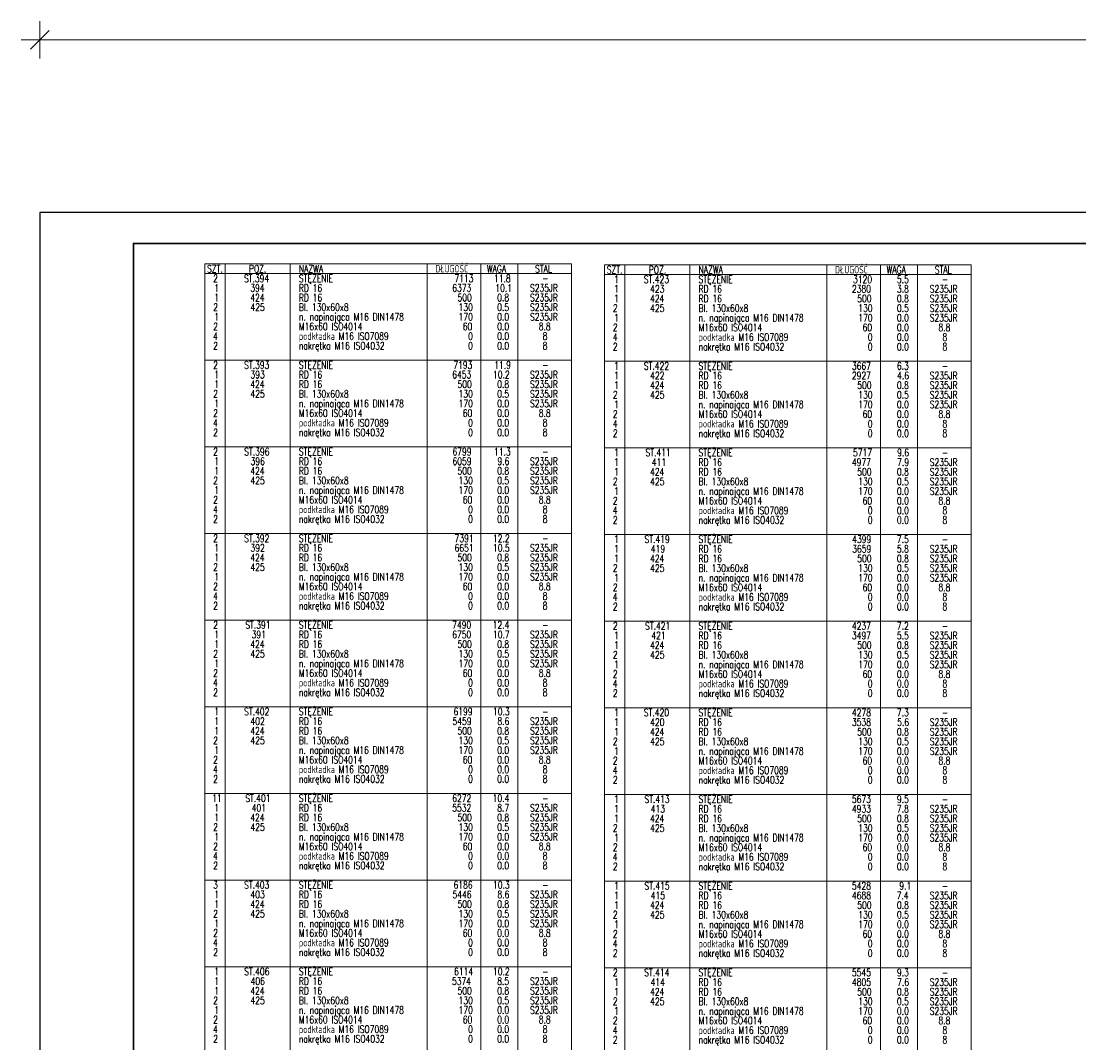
# Model space of a CAD drawing. Header units: millimetres. Extents: x -882 to -29, y 17430 to 18100.
# Tile 2 of 12: x -882 to -542, y 17758 to 18085. Entities that reach past the tile are written whole.
import ezdxf

# ---------------------------------------------------------------- set-up
doc = ezdxf.new("R2010")
doc.units = ezdxf.units.MM
doc.header["$LTSCALE"] = 10
doc.layers.get('Defpoints').update_dxf_attribs({"color": 1})
doc.layers.add('_FORMATKA', color=8, linetype='Continuous', plot=False)
for name, color, linetype, lineweight in [('_RAMKA', 7, 'Continuous', 35), ('PS_DIM', 4, 'Continuous', 13), ('PS_TEXT', 3, 'Continuous', 18)]:
    doc.layers.add(name, color=color, linetype=linetype, lineweight=lineweight)
doc.styles.add('simplex', font='simplex.shx', dxfattribs={"width": 0.75})
doc.dimstyles.new('1_10_PRZ', dxfattribs={"dimtxt": 2, "dimasz": 1, "dimexe": 2, "dimexo": 5, "dimgap": 1, "dimtad": 1, "dimdec": 0, "dimlfac": 10, "dimtxsty": 'simplex', "dimblk": 'dimznak', "dimcen": 2, "dimse1": 1, "dimse2": 1, "dimclrt": 3, "dimadec": 1, "dimazin": 0, "dimtfac": 1, "dimtdec": 0, "dimtix": 1, "dimtmove": 2, "dimatfit": 3, "dimldrblk": 'dim-grot', "dimfxl": 1, "dimarcsym": 0})

# ---------------------------------------------------------------- blocks, each defined once
blk = doc.blocks.new('dimznak')
at = {"color": 0}
for points in [[(0, 2), (0, -2)], [(-2, 0), (2, 0)]]:
    blk.add_lwpolyline(points, dxfattribs=at)
at = {"color": 2}
blk.add_lwpolyline([(1, 1), (-1, -1)], dxfattribs=at)
blk = doc.blocks.new('*D23')
at = {"color": 252, "lineweight": -2, "transparency": 16777216}
blk.add_line((-838, 649.33), (-3, 649.33), dxfattribs=at)
at = {"layer": 'Defpoints', "color": 0, "transparency": 16777216}
for p in [(0, 649.33), (-841, 594), (0, 594)]:
    blk.add_point(p, dxfattribs=at)
at = {"color": 252, "lineweight": -2, "transparency": 16777216, "xscale": 3, "yscale": 3, "zscale": 3, "rotation": 180}
blk.add_blockref('dimznak', (-841, 649.33), dxfattribs=at)
at = {"color": 252, "lineweight": -2, "transparency": 16777216, "xscale": 3, "yscale": 3, "zscale": 3}
blk.add_blockref('dimznak', (0, 649.33), dxfattribs=at)
at = {"color": 252, "transparency": 16777216, "insert": (-420.5, 659.83), "char_height": 15, "attachment_point": 5, "style": 'simplex'}
blk.add_mtext('841', dxfattribs=at)
blk = doc.blocks.new('dim-grot')
blk.add_hatch(color=256).paths.add_polyline_path([(0, 0), (-2, 0.5), (-2, -0.5)])
blk.add_lwpolyline([(0, 0), (-2, 0.5), (-2, -0.5), (0, 0)])
blk = doc.blocks.new('*X230')
at = {"color": 7}
for p, q in [((-705.1, 18007.62), (-822.66, 18007.62)), ((-822.66, 18007.62), (-822.66, 17445.69)), ((-705.1, 17445.69), (-705.1, 18007.62))]:
    blk.add_line(p, q, dxfattribs=at)
at = {"color": 3}
for p, q in [((-816.13, 18007.62), (-816.13, 17448.78)), ((-795.35, 18007.62), (-795.35, 17448.78)), ((-751.41, 18007.62), (-751.41, 17448.78)), ((-734.2, 18007.62), (-734.2, 17448.78)), ((-722.32, 18007.62), (-722.32, 17448.78)), ((-822.66, 18004.53), (-705.1, 18004.53)), ((-822.66, 17976.74), (-705.1, 17976.74)), ((-822.66, 17948.95), (-705.1, 17948.95)), ((-822.66, 17921.17), (-705.1, 17921.17)), ((-822.66, 17893.38), (-705.1, 17893.38)), ((-822.66, 17865.59), (-705.1, 17865.59)), ((-822.66, 17837.8), (-705.1, 17837.8)), ((-822.66, 17810.02), (-705.1, 17810.02)), ((-822.66, 17782.23), (-705.1, 17782.23))]:
    blk.add_line(p, q, dxfattribs=at)
at = {"color": 1, "style": 'simplex', "width": 0.75}
for s, p in [('SZT.', (-821.94, 18004.88)), ('POZ.', (-808.5, 18004.88)), ('NAZWA', (-792.5, 18004.88)), ('DŁUGOŚĆ', (-748.75, 18004.88)), ('WAGA', (-732.21, 18004.88)), ('STAL', (-716.77, 18004.88))]:
    blk.add_text(s, height=2.375, dxfattribs=at).set_placement(p)
at = {"color": 3, "style": 'simplex', "width": 0.75}
for s, height, p in [('2', 2.38, (-819.99, 18001.8)), ('ST.394', 2.375, (-810.11, 18001.8)), ('STĘŻENIE', 2.375, (-792.5, 18001.8)), ('7113', 2.375, (-742.64, 18001.8)), ('11.8', 2.375, (-729.92, 18001.8)), ('-', 2.38, (-714.47, 18001.8)), ('2', 2.38, (-819.99, 17974.01)), ('ST.393', 2.375, (-810.07, 17974.01)), ('STĘŻENIE', 2.375, (-792.5, 17974.01)), ('7193', 2.375, (-742.98, 17974.01)), ('11.9', 2.375, (-729.84, 17974.01)), ('-', 2.38, (-714.47, 17974.01)), ('2', 2.38, (-819.99, 17946.22)), ('ST.396', 2.375, (-810.03, 17946.22)), ('STĘŻENIE', 2.375, (-792.5, 17946.22)), ('6799', 2.375, (-743.24, 17946.22)), ('11.3', 2.375, (-729.92, 17946.22)), ('-', 2.38, (-714.47, 17946.22)), ('2', 2.38, (-819.99, 17918.43)), ('ST.392', 2.375, (-810.07, 17918.43)), ('STĘŻENIE', 2.375, (-792.5, 17918.43)), ('7391', 2.375, (-742.56, 17918.43)), ('12.2', 2.375, (-730.26, 17918.43)), ('-', 2.38, (-714.47, 17918.43)), ('STĘŻENIE', 2.375, (-792.5, 17890.65)), ('2', 2.38, (-819.99, 17890.65)), ('ST.391', 2.375, (-809.69, 17890.65)), ('7490', 2.375, (-743.32, 17890.65)), ('12.4', 2.375, (-730.35, 17890.65)), ('-', 2.38, (-714.47, 17890.65)), ('1', 2.38, (-819.61, 17862.86)), ('ST.402', 2.375, (-810.07, 17862.86)), ('STĘŻENIE', 2.375, (-792.5, 17862.86)), ('6199', 2.375, (-742.9, 17862.86)), ('10.3', 2.375, (-730.26, 17862.86)), ('-', 2.38, (-714.47, 17862.86)), ('11', 2.375, (-820.29, 17835.07)), ('ST.401', 2.375, (-809.69, 17835.07)), ('STĘŻENIE', 2.375, (-792.5, 17835.07)), ('6272', 2.375, (-743.32, 17835.07)), ('10.4', 2.375, (-730.35, 17835.07)), ('-', 2.38, (-714.47, 17835.07)), ('3', 2.38, (-819.99, 17807.28)), ('ST.403', 2.375, (-810.07, 17807.28)), ('STĘŻENIE', 2.375, (-792.5, 17807.28)), ('6186', 2.375, (-742.9, 17807.28)), ('10.3', 2.375, (-730.26, 17807.28)), ('-', 2.38, (-714.47, 17807.28)), ('1', 2.38, (-819.61, 17779.5)), ('ST.406', 2.375, (-810.03, 17779.5)), ('STĘŻENIE', 2.375, (-792.5, 17779.5)), ('6114', 2.375, (-742.73, 17779.5)), ('10.2', 2.375, (-730.26, 17779.5)), ('-', 2.38, (-714.47, 17779.5))]:
    blk.add_text(s, height=height, dxfattribs=at).set_placement(p)
at = {"color": 4, "style": 'simplex', "width": 0.75}
for s, height, p in [('1', 2.38, (-819.61, 17998.71)), ('394', 2.375, (-808.08, 17998.71)), ('RD 16', 2.375, (-792.5, 17998.71)), ('6373', 2.375, (-743.32, 17998.71)), ('10.1', 2.375, (-729.5, 17998.71)), ('S235JR', 2.375, (-718.38, 17998.71)), ('1', 2.38, (-819.61, 17995.62)), ('424', 2.375, (-808.08, 17995.62)), ('RD 16', 2.375, (-792.5, 17995.62)), ('Bl. 130x60x8', 2.375, (-792.5, 17992.53)), ('500', 2.375, (-741.63, 17995.62)), ('0.8', 2.375, (-728.9, 17995.62)), ('S235JR', 2.375, (-718.38, 17995.62)), ('2', 2.38, (-819.99, 17992.53)), ('1', 2.38, (-819.61, 17989.45)), ('425', 2.375, (-808.03, 17992.53)), ('n. napinająca M16 DIN1478', 2.375, (-792.5, 17989.45)), ('130', 2.375, (-741.29, 17992.53)), ('170', 2.375, (-741.29, 17989.45)), ('0.5', 2.375, (-728.9, 17992.53)), ('0.0', 2.375, (-728.9, 17989.45)), ('S235JR', 2.375, (-718.38, 17992.53)), ('S235JR', 2.375, (-718.38, 17989.45)), ('2', 2.38, (-819.99, 17986.36)), ('M16x60 ISO4014', 2.375, (-792.5, 17986.36)), ('60', 2.375, (-739.93, 17986.36)), ('0.0', 2.375, (-728.9, 17986.36)), ('8.8', 2.375, (-715.58, 17986.36)), ('4', 2.38, (-820.04, 17983.27)), ('podkładka M16 ISO7089', 2.375, (-792.5, 17983.27)), ('0', 2.38, (-738.23, 17983.27)), ('0.0', 2.375, (-728.9, 17983.27)), ('8', 2.38, (-714.31, 17983.27)), ('2', 2.38, (-819.99, 17980.18)), ('nakrętka M16 ISO4032', 2.375, (-792.5, 17980.18)), ('0', 2.38, (-738.23, 17980.18)), ('0.0', 2.375, (-728.9, 17980.18)), ('8', 2.38, (-714.31, 17980.18)), ('1', 2.38, (-819.61, 17970.92)), ('393', 2.375, (-808.03, 17970.92)), ('RD 16', 2.375, (-792.5, 17970.92)), ('6453', 2.375, (-743.32, 17970.92)), ('10.2', 2.375, (-730.26, 17970.92)), ('S235JR', 2.375, (-718.38, 17970.92)), ('1', 2.38, (-819.61, 17967.83)), ('424', 2.375, (-808.08, 17967.83)), ('RD 16', 2.375, (-792.5, 17967.83)), ('500', 2.375, (-741.63, 17967.83)), ('0.8', 2.375, (-728.9, 17967.83)), ('S235JR', 2.375, (-718.38, 17967.83)), ('2', 2.38, (-819.99, 17964.75)), ('425', 2.375, (-808.03, 17964.75)), ('Bl. 130x60x8', 2.375, (-792.5, 17964.75)), ('130', 2.375, (-741.29, 17964.75)), ('0.5', 2.375, (-728.9, 17964.75)), ('S235JR', 2.375, (-718.38, 17964.75)), ('1', 2.38, (-819.61, 17961.66)), ('n. napinająca M16 DIN1478', 2.375, (-792.5, 17961.66)), ('170', 2.375, (-741.29, 17961.66)), ('0.0', 2.375, (-728.9, 17961.66)), ('S235JR', 2.375, (-718.38, 17961.66)), ('4', 2.38, (-820.04, 17955.48)), ('2', 2.38, (-819.99, 17958.57)), ('podkładka M16 ISO7089', 2.375, (-792.5, 17955.48)), ('M16x60 ISO4014', 2.375, (-792.5, 17958.57)), ('60', 2.375, (-739.93, 17958.57)), ('0', 2.38, (-738.23, 17955.48)), ('0.0', 2.375, (-728.9, 17958.57)), ('0.0', 2.375, (-728.9, 17955.48)), ('8.8', 2.375, (-715.58, 17958.57)), ('8', 2.38, (-714.31, 17955.48)), ('2', 2.38, (-819.99, 17952.4)), ('nakrętka M16 ISO4032', 2.375, (-792.5, 17952.4)), ('0', 2.38, (-738.23, 17952.4)), ('0.0', 2.375, (-728.9, 17952.4)), ('8', 2.38, (-714.31, 17952.4)), ('1', 2.38, (-819.61, 17943.13)), ('396', 2.375, (-807.99, 17943.13)), ('RD 16', 2.375, (-792.5, 17943.13)), ('6059', 2.375, (-743.24, 17943.13)), ('9.6', 2.375, (-728.82, 17943.13)), ('S235JR', 2.375, (-718.38, 17943.13)), ('1', 2.38, (-819.61, 17940.05)), ('424', 2.375, (-808.08, 17940.05)), ('RD 16', 2.375, (-792.5, 17940.05)), ('500', 2.375, (-741.63, 17940.05)), ('0.8', 2.375, (-728.9, 17940.05)), ('S235JR', 2.375, (-718.38, 17940.05)), ('2', 2.38, (-819.99, 17936.96)), ('425', 2.375, (-808.03, 17936.96)), ('Bl. 130x60x8', 2.375, (-792.5, 17936.96)), ('130', 2.375, (-741.29, 17936.96)), ('0.5', 2.375, (-728.9, 17936.96)), ('S235JR', 2.375, (-718.38, 17936.96)), ('1', 2.38, (-819.61, 17933.87)), ('n. napinająca M16 DIN1478', 2.375, (-792.5, 17933.87)), ('170', 2.375, (-741.29, 17933.87)), ('0.0', 2.375, (-728.9, 17933.87)), ('S235JR', 2.375, (-718.38, 17933.87)), ('2', 2.38, (-819.99, 17930.78)), ('M16x60 ISO4014', 2.375, (-792.5, 17930.78)), ('60', 2.375, (-739.93, 17930.78)), ('0.0', 2.375, (-728.9, 17930.78)), ('8.8', 2.375, (-715.58, 17930.78)), ('4', 2.38, (-820.04, 17927.7)), ('podkładka M16 ISO7089', 2.375, (-792.5, 17927.7)), ('nakrętka M16 ISO4032', 2.375, (-792.5, 17924.61)), ('0', 2.38, (-738.23, 17927.7)), ('0.0', 2.375, (-728.9, 17927.7)), ('8', 2.38, (-714.31, 17927.7)), ('2', 2.38, (-819.99, 17924.61)), ('0', 2.38, (-738.23, 17924.61)), ('0.0', 2.375, (-728.9, 17924.61)), ('8', 2.38, (-714.31, 17924.61)), ('1', 2.38, (-819.61, 17915.35)), ('392', 2.375, (-808.03, 17915.35)), ('RD 16', 2.375, (-792.5, 17915.35)), ('6651', 2.375, (-742.56, 17915.35)), ('10.5', 2.375, (-730.26, 17915.35)), ('S235JR', 2.375, (-718.38, 17915.35)), ('1', 2.38, (-819.61, 17912.26)), ('424', 2.375, (-808.08, 17912.26)), ('RD 16', 2.375, (-792.5, 17912.26)), ('500', 2.375, (-741.63, 17912.26)), ('0.8', 2.375, (-728.9, 17912.26)), ('S235JR', 2.375, (-718.38, 17912.26)), ('2', 2.38, (-819.99, 17909.17)), ('425', 2.375, (-808.03, 17909.17)), ('Bl. 130x60x8', 2.375, (-792.5, 17909.17)), ('130', 2.375, (-741.29, 17909.17)), ('0.5', 2.375, (-728.9, 17909.17)), ('S235JR', 2.375, (-718.38, 17909.17)), ('1', 2.38, (-819.61, 17906.08)), ('n. napinająca M16 DIN1478', 2.375, (-792.5, 17906.08)), ('170', 2.375, (-741.29, 17906.08)), ('0.0', 2.375, (-728.9, 17906.08)), ('S235JR', 2.375, (-718.38, 17906.08)), ('2', 2.38, (-819.99, 17903)), ('M16x60 ISO4014', 2.375, (-792.5, 17903)), ('60', 2.375, (-739.93, 17903)), ('0.0', 2.375, (-728.9, 17903)), ('8.8', 2.375, (-715.58, 17903)), ('4', 2.38, (-820.04, 17899.91)), ('podkładka M16 ISO7089', 2.375, (-792.5, 17899.91)), ('0', 2.38, (-738.23, 17899.91)), ('0.0', 2.375, (-728.9, 17899.91)), ('8', 2.38, (-714.31, 17899.91)), ('2', 2.38, (-819.99, 17896.82)), ('nakrętka M16 ISO4032', 2.375, (-792.5, 17896.82)), ('0', 2.38, (-738.23, 17896.82)), ('0.0', 2.375, (-728.9, 17896.82)), ('8', 2.38, (-714.31, 17896.82)), ('1', 2.38, (-819.61, 17887.56)), ('391', 2.375, (-807.65, 17887.56)), ('RD 16', 2.375, (-792.5, 17887.56)), ('6750', 2.375, (-743.32, 17887.56)), ('10.7', 2.375, (-730.26, 17887.56)), ('S235JR', 2.375, (-718.38, 17887.56)), ('1', 2.38, (-819.61, 17884.47)), ('424', 2.375, (-808.08, 17884.47)), ('RD 16', 2.375, (-792.5, 17884.47)), ('500', 2.375, (-741.63, 17884.47)), ('0.8', 2.375, (-728.9, 17884.47)), ('S235JR', 2.375, (-718.38, 17884.47)), ('2', 2.38, (-819.99, 17881.38)), ('425', 2.375, (-808.03, 17881.38)), ('Bl. 130x60x8', 2.375, (-792.5, 17881.38)), ('130', 2.375, (-741.29, 17881.38)), ('0.5', 2.375, (-728.9, 17881.38)), ('S235JR', 2.375, (-718.38, 17881.38)), ('1', 2.38, (-819.61, 17878.3)), ('n. napinająca M16 DIN1478', 2.375, (-792.5, 17878.3)), ('170', 2.375, (-741.29, 17878.3)), ('0.0', 2.375, (-728.9, 17878.3)), ('S235JR', 2.375, (-718.38, 17878.3)), ('2', 2.38, (-819.99, 17875.21)), ('M16x60 ISO4014', 2.375, (-792.5, 17875.21)), ('60', 2.375, (-739.93, 17875.21)), ('0.0', 2.375, (-728.9, 17875.21)), ('8.8', 2.375, (-715.58, 17875.21)), ('4', 2.38, (-820.04, 17872.12)), ('podkładka M16 ISO7089', 2.375, (-792.5, 17872.12)), ('0', 2.38, (-738.23, 17872.12)), ('0.0', 2.375, (-728.9, 17872.12)), ('8', 2.38, (-714.31, 17872.12)), ('2', 2.38, (-819.99, 17869.03)), ('nakrętka M16 ISO4032', 2.375, (-792.5, 17869.03)), ('0', 2.38, (-738.23, 17869.03)), ('0.0', 2.375, (-728.9, 17869.03)), ('8', 2.38, (-714.31, 17869.03)), ('1', 2.38, (-819.61, 17859.77)), ('402', 2.375, (-808.03, 17859.77)), ('RD 16', 2.375, (-792.5, 17859.77)), ('5459', 2.375, (-743.24, 17859.77)), ('8.6', 2.375, (-728.82, 17859.77)), ('S235JR', 2.375, (-718.38, 17859.77)), ('2', 2.38, (-819.99, 17853.6)), ('1', 2.38, (-819.61, 17856.68)), ('424', 2.375, (-808.08, 17856.68)), ('425', 2.375, (-808.03, 17853.6)), ('RD 16', 2.375, (-792.5, 17856.68)), ('Bl. 130x60x8', 2.375, (-792.5, 17853.6)), ('500', 2.375, (-741.63, 17856.68)), ('130', 2.375, (-741.29, 17853.6)), ('0.8', 2.375, (-728.9, 17856.68)), ('0.5', 2.375, (-728.9, 17853.6)), ('S235JR', 2.375, (-718.38, 17856.68)), ('S235JR', 2.375, (-718.38, 17853.6)), ('1', 2.38, (-819.61, 17850.51)), ('n. napinająca M16 DIN1478', 2.375, (-792.5, 17850.51)), ('170', 2.375, (-741.29, 17850.51)), ('0.0', 2.375, (-728.9, 17850.51)), ('S235JR', 2.375, (-718.38, 17850.51)), ('2', 2.38, (-819.99, 17847.42)), ('M16x60 ISO4014', 2.375, (-792.5, 17847.42)), ('60', 2.375, (-739.93, 17847.42)), ('0.0', 2.375, (-728.9, 17847.42)), ('8.8', 2.375, (-715.58, 17847.42)), ('4', 2.38, (-820.04, 17844.33)), ('podkładka M16 ISO7089', 2.375, (-792.5, 17844.33)), ('0', 2.38, (-738.23, 17844.33)), ('0.0', 2.375, (-728.9, 17844.33)), ('8', 2.38, (-714.31, 17844.33)), ('2', 2.38, (-819.99, 17841.25)), ('nakrętka M16 ISO4032', 2.375, (-792.5, 17841.25)), ('0', 2.38, (-738.23, 17841.25)), ('0.0', 2.375, (-728.9, 17841.25)), ('8', 2.38, (-714.31, 17841.25)), ('1', 2.38, (-819.61, 17831.98)), ('401', 2.375, (-807.65, 17831.98)), ('RD 16', 2.375, (-792.5, 17831.98)), ('5532', 2.375, (-743.32, 17831.98)), ('8.7', 2.375, (-728.9, 17831.98)), ('S235JR', 2.375, (-718.38, 17831.98)), ('1', 2.38, (-819.61, 17828.9)), ('424', 2.375, (-808.08, 17828.9)), ('RD 16', 2.375, (-792.5, 17828.9)), ('500', 2.375, (-741.63, 17828.9)), ('0.8', 2.375, (-728.9, 17828.9)), ('S235JR', 2.375, (-718.38, 17828.9)), ('2', 2.38, (-819.99, 17825.81)), ('425', 2.375, (-808.03, 17825.81)), ('n. napinająca M16 DIN1478', 2.375, (-792.5, 17822.72)), ('Bl. 130x60x8', 2.375, (-792.5, 17825.81)), ('130', 2.375, (-741.29, 17825.81)), ('0.5', 2.375, (-728.9, 17825.81)), ('S235JR', 2.375, (-718.38, 17825.81)), ('1', 2.38, (-819.61, 17822.72)), ('170', 2.375, (-741.29, 17822.72)), ('0.0', 2.375, (-728.9, 17822.72)), ('S235JR', 2.375, (-718.38, 17822.72)), ('4', 2.38, (-820.04, 17816.55)), ('2', 2.38, (-819.99, 17819.63)), ('podkładka M16 ISO7089', 2.375, (-792.5, 17816.55)), ('M16x60 ISO4014', 2.375, (-792.5, 17819.63)), ('60', 2.375, (-739.93, 17819.63)), ('0', 2.38, (-738.23, 17816.55)), ('0.0', 2.375, (-728.9, 17819.63)), ('0.0', 2.375, (-728.9, 17816.55)), ('8.8', 2.375, (-715.58, 17819.63)), ('8', 2.38, (-714.31, 17816.55)), ('2', 2.38, (-819.99, 17813.46)), ('nakrętka M16 ISO4032', 2.375, (-792.5, 17813.46)), ('0', 2.38, (-738.23, 17813.46)), ('0.0', 2.375, (-728.9, 17813.46)), ('8', 2.38, (-714.31, 17813.46)), ('1', 2.38, (-819.61, 17804.2)), ('403', 2.375, (-808.03, 17804.2)), ('RD 16', 2.375, (-792.5, 17804.2)), ('5446', 2.375, (-743.24, 17804.2)), ('8.6', 2.375, (-728.82, 17804.2)), ('S235JR', 2.375, (-718.38, 17804.2)), ('1', 2.38, (-819.61, 17801.11)), ('424', 2.375, (-808.08, 17801.11)), ('RD 16', 2.375, (-792.5, 17801.11)), ('500', 2.375, (-741.63, 17801.11)), ('0.8', 2.375, (-728.9, 17801.11)), ('S235JR', 2.375, (-718.38, 17801.11)), ('2', 2.38, (-819.99, 17798.02)), ('425', 2.375, (-808.03, 17798.02)), ('Bl. 130x60x8', 2.375, (-792.5, 17798.02)), ('130', 2.375, (-741.29, 17798.02)), ('0.5', 2.375, (-728.9, 17798.02)), ('S235JR', 2.375, (-718.38, 17798.02)), ('1', 2.38, (-819.61, 17794.93)), ('n. napinająca M16 DIN1478', 2.375, (-792.5, 17794.93)), ('170', 2.375, (-741.29, 17794.93)), ('0.0', 2.375, (-728.9, 17794.93)), ('S235JR', 2.375, (-718.38, 17794.93)), ('2', 2.38, (-819.99, 17791.85)), ('podkładka M16 ISO7089', 2.375, (-792.5, 17788.76)), ('M16x60 ISO4014', 2.375, (-792.5, 17791.85)), ('60', 2.375, (-739.93, 17791.85)), ('0.0', 2.375, (-728.9, 17791.85)), ('8.8', 2.375, (-715.58, 17791.85)), ('4', 2.38, (-820.04, 17788.76)), ('nakrętka M16 ISO4032', 2.375, (-792.5, 17785.67)), ('0', 2.38, (-738.23, 17788.76)), ('0.0', 2.375, (-728.9, 17788.76)), ('8', 2.38, (-714.31, 17788.76)), ('2', 2.38, (-819.99, 17785.67)), ('0', 2.38, (-738.23, 17785.67)), ('0.0', 2.375, (-728.9, 17785.67)), ('8', 2.38, (-714.31, 17785.67)), ('1', 2.38, (-819.61, 17776.41)), ('406', 2.375, (-807.99, 17776.41)), ('RD 16', 2.375, (-792.5, 17776.41)), ('5374', 2.375, (-743.41, 17776.41)), ('8.5', 2.375, (-728.9, 17776.41)), ('S235JR', 2.375, (-718.38, 17776.41)), ('1', 2.38, (-819.61, 17773.32)), ('424', 2.375, (-808.08, 17773.32)), ('RD 16', 2.375, (-792.5, 17773.32)), ('500', 2.375, (-741.63, 17773.32)), ('0.8', 2.375, (-728.9, 17773.32)), ('S235JR', 2.375, (-718.38, 17773.32)), ('2', 2.38, (-819.99, 17770.23)), ('425', 2.375, (-808.03, 17770.23)), ('Bl. 130x60x8', 2.375, (-792.5, 17770.23)), ('130', 2.375, (-741.29, 17770.23)), ('0.5', 2.375, (-728.9, 17770.23)), ('S235JR', 2.375, (-718.38, 17770.23)), ('1', 2.38, (-819.61, 17767.15)), ('n. napinająca M16 DIN1478', 2.375, (-792.5, 17767.15)), ('170', 2.375, (-741.29, 17767.15)), ('0.0', 2.375, (-728.9, 17767.15)), ('S235JR', 2.375, (-718.38, 17767.15)), ('2', 2.38, (-819.99, 17764.06)), ('M16x60 ISO4014', 2.375, (-792.5, 17764.06)), ('60', 2.375, (-739.93, 17764.06)), ('0.0', 2.375, (-728.9, 17764.06)), ('8.8', 2.375, (-715.58, 17764.06)), ('4', 2.38, (-820.04, 17760.97)), ('podkładka M16 ISO7089', 2.375, (-792.5, 17760.97)), ('0', 2.38, (-738.23, 17760.97)), ('0.0', 2.375, (-728.9, 17760.97)), ('8', 2.38, (-714.31, 17760.97)), ('2', 2.38, (-819.99, 17757.88)), ('nakrętka M16 ISO4032', 2.375, (-792.5, 17757.88)), ('0', 2.38, (-738.23, 17757.88)), ('0.0', 2.375, (-728.9, 17757.88)), ('8', 2.38, (-714.31, 17757.88))]:
    blk.add_text(s, height=height, dxfattribs=at).set_placement(p)
blk = doc.blocks.new('*X231')
at = {"color": 7}
for p, q in [((-576.91, 18007.31), (-694.47, 18007.31)), ((-694.47, 18007.31), (-694.47, 17639.9)), ((-576.91, 17639.9), (-576.91, 18007.31))]:
    blk.add_line(p, q, dxfattribs=at)
at = {"color": 3}
for p, q in [((-687.94, 18007.31), (-687.94, 17642.99)), ((-667.16, 18007.31), (-667.16, 17642.99)), ((-623.22, 18007.31), (-623.22, 17642.99)), ((-606, 18007.31), (-606, 17642.99)), ((-594.12, 18007.31), (-594.12, 17642.99)), ((-694.47, 18004.22), (-576.91, 18004.22)), ((-694.47, 17976.44), (-576.91, 17976.44)), ((-694.47, 17948.65), (-576.91, 17948.65)), ((-694.47, 17920.86), (-576.91, 17920.86)), ((-694.47, 17893.07), (-576.91, 17893.07)), ((-694.47, 17865.29), (-576.91, 17865.29)), ((-694.47, 17837.5), (-576.91, 17837.5)), ((-694.47, 17809.71), (-576.91, 17809.71)), ((-694.47, 17781.92), (-576.91, 17781.92))]:
    blk.add_line(p, q, dxfattribs=at)
at = {"color": 1, "style": 'simplex', "width": 0.75}
for s, p in [('SZT.', (-693.75, 18004.58)), ('POZ.', (-680.3, 18004.58)), ('NAZWA', (-664.31, 18004.58)), ('DŁUGOŚĆ', (-620.56, 18004.58)), ('WAGA', (-604.02, 18004.58)), ('STAL', (-588.57, 18004.58))]:
    blk.add_text(s, height=2.375, dxfattribs=at).set_placement(p)
at = {"color": 3, "style": 'simplex', "width": 0.75}
for s, height, p in [('1', 2.38, (-691.42, 18001.49)), ('ST.423', 2.375, (-681.87, 18001.49)), ('STĘŻENIE', 2.375, (-664.31, 18001.49)), ('3120', 2.375, (-614.79, 18001.49)), ('5.5', 2.375, (-600.71, 18001.49)), ('-', 2.38, (-586.28, 18001.49)), ('1', 2.38, (-691.42, 17973.7)), ('ST.422', 2.375, (-681.87, 17973.7)), ('STĘŻENIE', 2.375, (-664.31, 17973.7)), ('3667', 2.375, (-615.13, 17973.7)), ('6.3', 2.375, (-600.71, 17973.7)), ('-', 2.38, (-586.28, 17973.7)), ('1', 2.38, (-691.42, 17945.92)), ('ST.411', 2.375, (-681.32, 17945.92)), ('STĘŻENIE', 2.375, (-664.31, 17945.92)), ('5717', 2.375, (-614.79, 17945.92)), ('9.6', 2.375, (-600.62, 17945.92)), ('-', 2.38, (-586.28, 17945.92)), ('1', 2.38, (-691.42, 17918.13)), ('ST.419', 2.375, (-681.66, 17918.13)), ('STĘŻENIE', 2.375, (-664.31, 17918.13)), ('4399', 2.375, (-615.04, 17918.13)), ('7.5', 2.375, (-600.71, 17918.13)), ('-', 2.38, (-586.28, 17918.13)), ('2', 2.38, (-691.8, 17890.34)), ('ST.421', 2.375, (-681.49, 17890.34)), ('STĘŻENIE', 2.375, (-664.31, 17890.34)), ('4237', 2.375, (-615.13, 17890.34)), ('7.2', 2.375, (-600.71, 17890.34)), ('-', 2.38, (-586.28, 17890.34)), ('1', 2.38, (-691.42, 17862.55)), ('ST.420', 2.375, (-681.87, 17862.55)), ('STĘŻENIE', 2.375, (-664.31, 17862.55)), ('4278', 2.375, (-615.13, 17862.55)), ('7.3', 2.375, (-600.71, 17862.55)), ('-', 2.38, (-586.28, 17862.55)), ('1', 2.38, (-691.42, 17834.77)), ('ST.413', 2.375, (-681.7, 17834.77)), ('STĘŻENIE', 2.375, (-664.31, 17834.77)), ('5673', 2.375, (-615.13, 17834.77)), ('9.5', 2.375, (-600.71, 17834.77)), ('-', 2.38, (-586.28, 17834.77)), ('1', 2.38, (-691.42, 17806.98)), ('ST.415', 2.375, (-681.7, 17806.98)), ('STĘŻENIE', 2.375, (-664.31, 17806.98)), ('5428', 2.375, (-615.13, 17806.98)), ('9.1', 2.375, (-599.94, 17806.98)), ('-', 2.38, (-586.28, 17806.98)), ('2', 2.38, (-691.8, 17779.19)), ('ST.414', 2.375, (-681.75, 17779.19)), ('STĘŻENIE', 2.375, (-664.31, 17779.19)), ('5545', 2.375, (-615.13, 17779.19)), ('9.3', 2.375, (-600.71, 17779.19)), ('-', 2.38, (-586.28, 17779.19))]:
    blk.add_text(s, height=height, dxfattribs=at).set_placement(p)
at = {"color": 4, "style": 'simplex', "width": 0.75}
for s, height, p in [('1', 2.38, (-691.42, 17998.4)), ('423', 2.375, (-679.84, 17998.4)), ('RD 16', 2.375, (-664.31, 17998.4)), ('2380', 2.375, (-615.13, 17998.4)), ('3.8', 2.375, (-600.71, 17998.4)), ('S235JR', 2.375, (-590.18, 17998.4)), ('1', 2.38, (-691.42, 17995.32)), ('424', 2.375, (-679.88, 17995.32)), ('RD 16', 2.375, (-664.31, 17995.32)), ('500', 2.375, (-613.43, 17995.32)), ('0.8', 2.375, (-600.71, 17995.32)), ('S235JR', 2.375, (-590.18, 17995.32)), ('2', 2.38, (-691.8, 17992.23)), ('425', 2.375, (-679.84, 17992.23)), ('n. napinająca M16 DIN1478', 2.375, (-664.31, 17989.14)), ('Bl. 130x60x8', 2.375, (-664.31, 17992.23)), ('130', 2.375, (-613.09, 17992.23)), ('0.5', 2.375, (-600.71, 17992.23)), ('S235JR', 2.375, (-590.18, 17992.23)), ('2', 2.38, (-691.8, 17986.05)), ('1', 2.38, (-691.42, 17989.14)), ('M16x60 ISO4014', 2.375, (-664.31, 17986.05)), ('170', 2.375, (-613.09, 17989.14)), ('60', 2.375, (-611.73, 17986.05)), ('0.0', 2.375, (-600.71, 17989.14)), ('0.0', 2.375, (-600.71, 17986.05)), ('S235JR', 2.375, (-590.18, 17989.14)), ('8.8', 2.375, (-587.38, 17986.05)), ('4', 2.38, (-691.84, 17982.97)), ('podkładka M16 ISO7089', 2.375, (-664.31, 17982.97)), ('0', 2.38, (-610.04, 17982.97)), ('0.0', 2.375, (-600.71, 17982.97)), ('8', 2.38, (-586.11, 17982.97)), ('2', 2.38, (-691.8, 17979.88)), ('nakrętka M16 ISO4032', 2.375, (-664.31, 17979.88)), ('0', 2.38, (-610.04, 17979.88)), ('0.0', 2.375, (-600.71, 17979.88)), ('8', 2.38, (-586.11, 17979.88)), ('1', 2.38, (-691.42, 17970.62)), ('422', 2.375, (-679.84, 17970.62)), ('RD 16', 2.375, (-664.31, 17970.62)), ('2927', 2.375, (-615.13, 17970.62)), ('4.6', 2.375, (-600.62, 17970.62)), ('S235JR', 2.375, (-590.18, 17970.62)), ('1', 2.38, (-691.42, 17967.53)), ('424', 2.375, (-679.88, 17967.53)), ('RD 16', 2.375, (-664.31, 17967.53)), ('500', 2.375, (-613.43, 17967.53)), ('0.8', 2.375, (-600.71, 17967.53)), ('S235JR', 2.375, (-590.18, 17967.53)), ('2', 2.38, (-691.8, 17964.44)), ('425', 2.375, (-679.84, 17964.44)), ('Bl. 130x60x8', 2.375, (-664.31, 17964.44)), ('130', 2.375, (-613.09, 17964.44)), ('0.5', 2.375, (-600.71, 17964.44)), ('S235JR', 2.375, (-590.18, 17964.44)), ('1', 2.38, (-691.42, 17961.35)), ('n. napinająca M16 DIN1478', 2.375, (-664.31, 17961.35)), ('170', 2.375, (-613.09, 17961.35)), ('0.0', 2.375, (-600.71, 17961.35)), ('S235JR', 2.375, (-590.18, 17961.35)), ('2', 2.38, (-691.8, 17958.27)), ('podkładka M16 ISO7089', 2.375, (-664.31, 17955.18)), ('M16x60 ISO4014', 2.375, (-664.31, 17958.27)), ('60', 2.375, (-611.73, 17958.27)), ('0.0', 2.375, (-600.71, 17958.27)), ('8.8', 2.375, (-587.38, 17958.27)), ('4', 2.38, (-691.84, 17955.18)), ('2', 2.38, (-691.8, 17952.09)), ('nakrętka M16 ISO4032', 2.375, (-664.31, 17952.09)), ('0', 2.38, (-610.04, 17955.18)), ('0', 2.38, (-610.04, 17952.09)), ('0.0', 2.375, (-600.71, 17955.18)), ('0.0', 2.375, (-600.71, 17952.09)), ('8', 2.38, (-586.11, 17955.18)), ('8', 2.38, (-586.11, 17952.09)), ('1', 2.38, (-691.42, 17942.83)), ('411', 2.375, (-679.29, 17942.83)), ('RD 16', 2.375, (-664.31, 17942.83)), ('4977', 2.375, (-615.13, 17942.83)), ('7.9', 2.375, (-600.62, 17942.83)), ('S235JR', 2.375, (-590.18, 17942.83)), ('1', 2.38, (-691.42, 17939.74)), ('424', 2.375, (-679.88, 17939.74)), ('RD 16', 2.375, (-664.31, 17939.74)), ('500', 2.375, (-613.43, 17939.74)), ('0.8', 2.375, (-600.71, 17939.74)), ('S235JR', 2.375, (-590.18, 17939.74)), ('2', 2.38, (-691.8, 17936.65)), ('425', 2.375, (-679.84, 17936.65)), ('Bl. 130x60x8', 2.375, (-664.31, 17936.65)), ('130', 2.375, (-613.09, 17936.65)), ('0.5', 2.375, (-600.71, 17936.65)), ('S235JR', 2.375, (-590.18, 17936.65)), ('1', 2.38, (-691.42, 17933.57)), ('n. napinająca M16 DIN1478', 2.375, (-664.31, 17933.57)), ('170', 2.375, (-613.09, 17933.57)), ('0.0', 2.375, (-600.71, 17933.57)), ('S235JR', 2.375, (-590.18, 17933.57)), ('2', 2.38, (-691.8, 17930.48)), ('M16x60 ISO4014', 2.375, (-664.31, 17930.48)), ('60', 2.375, (-611.73, 17930.48)), ('0.0', 2.375, (-600.71, 17930.48)), ('8.8', 2.375, (-587.38, 17930.48)), ('4', 2.38, (-691.84, 17927.39)), ('podkładka M16 ISO7089', 2.375, (-664.31, 17927.39)), ('0', 2.38, (-610.04, 17927.39)), ('0.0', 2.375, (-600.71, 17927.39)), ('8', 2.38, (-586.11, 17927.39)), ('2', 2.38, (-691.8, 17924.3)), ('nakrętka M16 ISO4032', 2.375, (-664.31, 17924.3)), ('0', 2.38, (-610.04, 17924.3)), ('0.0', 2.375, (-600.71, 17924.3)), ('8', 2.38, (-586.11, 17924.3)), ('1', 2.38, (-691.42, 17915.04)), ('419', 2.375, (-679.62, 17915.04)), ('RD 16', 2.375, (-664.31, 17915.04)), ('3659', 2.375, (-615.04, 17915.04)), ('5.8', 2.375, (-600.71, 17915.04)), ('S235JR', 2.375, (-590.18, 17915.04)), ('1', 2.38, (-691.42, 17911.95)), ('424', 2.375, (-679.88, 17911.95)), ('RD 16', 2.375, (-664.31, 17911.95)), ('500', 2.375, (-613.43, 17911.95)), ('0.8', 2.375, (-600.71, 17911.95)), ('S235JR', 2.375, (-590.18, 17911.95)), ('2', 2.38, (-691.8, 17908.87)), ('425', 2.375, (-679.84, 17908.87)), ('Bl. 130x60x8', 2.375, (-664.31, 17908.87)), ('130', 2.375, (-613.09, 17908.87)), ('0.5', 2.375, (-600.71, 17908.87)), ('S235JR', 2.375, (-590.18, 17908.87)), ('1', 2.38, (-691.42, 17905.78)), ('n. napinająca M16 DIN1478', 2.375, (-664.31, 17905.78)), ('170', 2.375, (-613.09, 17905.78)), ('0.0', 2.375, (-600.71, 17905.78)), ('S235JR', 2.375, (-590.18, 17905.78)), ('2', 2.38, (-691.8, 17902.69)), ('M16x60 ISO4014', 2.375, (-664.31, 17902.69)), ('60', 2.375, (-611.73, 17902.69)), ('0.0', 2.375, (-600.71, 17902.69)), ('8.8', 2.375, (-587.38, 17902.69)), ('4', 2.38, (-691.84, 17899.6)), ('podkładka M16 ISO7089', 2.375, (-664.31, 17899.6)), ('0', 2.38, (-610.04, 17899.6)), ('0.0', 2.375, (-600.71, 17899.6)), ('8', 2.38, (-586.11, 17899.6)), ('2', 2.38, (-691.8, 17896.52)), ('nakrętka M16 ISO4032', 2.375, (-664.31, 17896.52)), ('0', 2.38, (-610.04, 17896.52)), ('0.0', 2.375, (-600.71, 17896.52)), ('8', 2.38, (-586.11, 17896.52)), ('1', 2.38, (-691.42, 17887.25)), ('1', 2.38, (-691.42, 17884.17)), ('424', 2.375, (-679.88, 17884.17)), ('421', 2.375, (-679.46, 17887.25)), ('RD 16', 2.375, (-664.31, 17887.25)), ('RD 16', 2.375, (-664.31, 17884.17)), ('3497', 2.375, (-615.13, 17887.25)), ('500', 2.375, (-613.43, 17884.17)), ('5.5', 2.375, (-600.71, 17887.25)), ('0.8', 2.375, (-600.71, 17884.17)), ('S235JR', 2.375, (-590.18, 17887.25)), ('S235JR', 2.375, (-590.18, 17884.17)), ('2', 2.38, (-691.8, 17881.08)), ('425', 2.375, (-679.84, 17881.08)), ('Bl. 130x60x8', 2.375, (-664.31, 17881.08)), ('130', 2.375, (-613.09, 17881.08)), ('0.5', 2.375, (-600.71, 17881.08)), ('S235JR', 2.375, (-590.18, 17881.08)), ('1', 2.38, (-691.42, 17877.99)), ('n. napinająca M16 DIN1478', 2.375, (-664.31, 17877.99)), ('170', 2.375, (-613.09, 17877.99)), ('0.0', 2.375, (-600.71, 17877.99)), ('S235JR', 2.375, (-590.18, 17877.99)), ('2', 2.38, (-691.8, 17874.9)), ('M16x60 ISO4014', 2.375, (-664.31, 17874.9)), ('60', 2.375, (-611.73, 17874.9)), ('0.0', 2.375, (-600.71, 17874.9)), ('8.8', 2.375, (-587.38, 17874.9)), ('4', 2.38, (-691.84, 17871.82)), ('podkładka M16 ISO7089', 2.375, (-664.31, 17871.82)), ('0', 2.38, (-610.04, 17871.82)), ('0.0', 2.375, (-600.71, 17871.82)), ('8', 2.38, (-586.11, 17871.82)), ('2', 2.38, (-691.8, 17868.73)), ('nakrętka M16 ISO4032', 2.375, (-664.31, 17868.73)), ('0', 2.38, (-610.04, 17868.73)), ('0.0', 2.375, (-600.71, 17868.73)), ('8', 2.38, (-586.11, 17868.73)), ('1', 2.38, (-691.42, 17859.47)), ('420', 2.375, (-679.84, 17859.47)), ('RD 16', 2.375, (-664.31, 17859.47)), ('3538', 2.375, (-615.13, 17859.47)), ('5.6', 2.375, (-600.62, 17859.47)), ('S235JR', 2.375, (-590.18, 17859.47)), ('1', 2.38, (-691.42, 17856.38)), ('424', 2.375, (-679.88, 17856.38)), ('RD 16', 2.375, (-664.31, 17856.38)), ('500', 2.375, (-613.43, 17856.38)), ('0.8', 2.375, (-600.71, 17856.38)), ('S235JR', 2.375, (-590.18, 17856.38)), ('2', 2.38, (-691.8, 17853.29)), ('425', 2.375, (-679.84, 17853.29)), ('n. napinająca M16 DIN1478', 2.375, (-664.31, 17850.2)), ('Bl. 130x60x8', 2.375, (-664.31, 17853.29)), ('130', 2.375, (-613.09, 17853.29)), ('170', 2.375, (-613.09, 17850.2)), ('0.5', 2.375, (-600.71, 17853.29)), ('0.0', 2.375, (-600.71, 17850.2)), ('S235JR', 2.375, (-590.18, 17853.29)), ('S235JR', 2.375, (-590.18, 17850.2)), ('2', 2.38, (-691.8, 17847.12)), ('1', 2.38, (-691.42, 17850.2)), ('M16x60 ISO4014', 2.375, (-664.31, 17847.12)), ('60', 2.375, (-611.73, 17847.12)), ('0.0', 2.375, (-600.71, 17847.12)), ('8.8', 2.375, (-587.38, 17847.12)), ('4', 2.38, (-691.84, 17844.03)), ('podkładka M16 ISO7089', 2.375, (-664.31, 17844.03)), ('0', 2.38, (-610.04, 17844.03)), ('0.0', 2.375, (-600.71, 17844.03)), ('8', 2.38, (-586.11, 17844.03)), ('2', 2.38, (-691.8, 17840.94)), ('nakrętka M16 ISO4032', 2.375, (-664.31, 17840.94)), ('0', 2.38, (-610.04, 17840.94)), ('0.0', 2.375, (-600.71, 17840.94)), ('8', 2.38, (-586.11, 17840.94)), ('1', 2.38, (-691.42, 17831.68)), ('413', 2.375, (-679.67, 17831.68)), ('RD 16', 2.375, (-664.31, 17831.68)), ('4933', 2.375, (-615.13, 17831.68)), ('7.8', 2.375, (-600.71, 17831.68)), ('S235JR', 2.375, (-590.18, 17831.68)), ('1', 2.38, (-691.42, 17828.59)), ('424', 2.375, (-679.88, 17828.59)), ('RD 16', 2.375, (-664.31, 17828.59)), ('500', 2.375, (-613.43, 17828.59)), ('0.8', 2.375, (-600.71, 17828.59)), ('S235JR', 2.375, (-590.18, 17828.59)), ('2', 2.38, (-691.8, 17825.5)), ('425', 2.375, (-679.84, 17825.5)), ('Bl. 130x60x8', 2.375, (-664.31, 17825.5)), ('130', 2.375, (-613.09, 17825.5)), ('0.5', 2.375, (-600.71, 17825.5)), ('S235JR', 2.375, (-590.18, 17825.5)), ('1', 2.38, (-691.42, 17822.42)), ('n. napinająca M16 DIN1478', 2.375, (-664.31, 17822.42)), ('170', 2.375, (-613.09, 17822.42)), ('0.0', 2.375, (-600.71, 17822.42)), ('S235JR', 2.375, (-590.18, 17822.42)), ('2', 2.38, (-691.8, 17819.33)), ('podkładka M16 ISO7089', 2.375, (-664.31, 17816.24)), ('M16x60 ISO4014', 2.375, (-664.31, 17819.33)), ('60', 2.375, (-611.73, 17819.33)), ('0.0', 2.375, (-600.71, 17819.33)), ('8.8', 2.375, (-587.38, 17819.33)), ('4', 2.38, (-691.84, 17816.24)), ('2', 2.38, (-691.8, 17813.15)), ('nakrętka M16 ISO4032', 2.375, (-664.31, 17813.15)), ('0', 2.38, (-610.04, 17816.24)), ('0', 2.38, (-610.04, 17813.15)), ('0.0', 2.375, (-600.71, 17816.24)), ('0.0', 2.375, (-600.71, 17813.15)), ('8', 2.38, (-586.11, 17816.24)), ('8', 2.38, (-586.11, 17813.15)), ('1', 2.38, (-691.42, 17803.89)), ('415', 2.375, (-679.67, 17803.89)), ('RD 16', 2.375, (-664.31, 17803.89)), ('4688', 2.375, (-615.13, 17803.89)), ('7.4', 2.375, (-600.79, 17803.89)), ('S235JR', 2.375, (-590.18, 17803.89)), ('1', 2.38, (-691.42, 17800.8)), ('424', 2.375, (-679.88, 17800.8)), ('RD 16', 2.375, (-664.31, 17800.8)), ('500', 2.375, (-613.43, 17800.8)), ('0.8', 2.375, (-600.71, 17800.8)), ('S235JR', 2.375, (-590.18, 17800.8)), ('2', 2.38, (-691.8, 17797.72)), ('425', 2.375, (-679.84, 17797.72)), ('Bl. 130x60x8', 2.375, (-664.31, 17797.72)), ('130', 2.375, (-613.09, 17797.72)), ('0.5', 2.375, (-600.71, 17797.72)), ('S235JR', 2.375, (-590.18, 17797.72)), ('1', 2.38, (-691.42, 17794.63)), ('n. napinająca M16 DIN1478', 2.375, (-664.31, 17794.63)), ('170', 2.375, (-613.09, 17794.63)), ('0.0', 2.375, (-600.71, 17794.63)), ('S235JR', 2.375, (-590.18, 17794.63)), ('2', 2.38, (-691.8, 17791.54)), ('M16x60 ISO4014', 2.375, (-664.31, 17791.54)), ('60', 2.375, (-611.73, 17791.54)), ('0.0', 2.375, (-600.71, 17791.54)), ('8.8', 2.375, (-587.38, 17791.54)), ('4', 2.38, (-691.84, 17788.45)), ('podkładka M16 ISO7089', 2.375, (-664.31, 17788.45)), ('nakrętka M16 ISO4032', 2.375, (-664.31, 17785.37)), ('0', 2.38, (-610.04, 17788.45)), ('0.0', 2.375, (-600.71, 17788.45)), ('8', 2.38, (-586.11, 17788.45)), ('2', 2.38, (-691.8, 17785.37)), ('0', 2.38, (-610.04, 17785.37)), ('0.0', 2.375, (-600.71, 17785.37)), ('8', 2.38, (-586.11, 17785.37)), ('1', 2.38, (-691.42, 17776.1)), ('414', 2.375, (-679.71, 17776.1)), ('RD 16', 2.375, (-664.31, 17776.1)), ('4805', 2.375, (-615.13, 17776.1)), ('7.6', 2.375, (-600.62, 17776.1)), ('S235JR', 2.375, (-590.18, 17776.1)), ('1', 2.38, (-691.42, 17773.02)), ('424', 2.375, (-679.88, 17773.02)), ('RD 16', 2.375, (-664.31, 17773.02)), ('500', 2.375, (-613.43, 17773.02)), ('0.8', 2.375, (-600.71, 17773.02)), ('S235JR', 2.375, (-590.18, 17773.02)), ('2', 2.38, (-691.8, 17769.93)), ('425', 2.375, (-679.84, 17769.93)), ('Bl. 130x60x8', 2.375, (-664.31, 17769.93)), ('130', 2.375, (-613.09, 17769.93)), ('0.5', 2.375, (-600.71, 17769.93)), ('S235JR', 2.375, (-590.18, 17769.93)), ('1', 2.38, (-691.42, 17766.84)), ('n. napinająca M16 DIN1478', 2.375, (-664.31, 17766.84)), ('170', 2.375, (-613.09, 17766.84)), ('0.0', 2.375, (-600.71, 17766.84)), ('S235JR', 2.375, (-590.18, 17766.84)), ('2', 2.38, (-691.8, 17763.75)), ('M16x60 ISO4014', 2.375, (-664.31, 17763.75)), ('60', 2.375, (-611.73, 17763.75)), ('0.0', 2.375, (-600.71, 17763.75)), ('8.8', 2.375, (-587.38, 17763.75)), ('4', 2.38, (-691.84, 17760.67)), ('podkładka M16 ISO7089', 2.375, (-664.31, 17760.67)), ('0', 2.38, (-610.04, 17760.67)), ('0.0', 2.375, (-600.71, 17760.67)), ('8', 2.38, (-586.11, 17760.67)), ('2', 2.38, (-691.8, 17757.58)), ('nakrętka M16 ISO4032', 2.375, (-664.31, 17757.58)), ('0', 2.38, (-610.04, 17757.58)), ('0.0', 2.375, (-600.71, 17757.58)), ('8', 2.38, (-586.11, 17757.58))]:
    blk.add_text(s, height=height, dxfattribs=at).set_placement(p)
blk = doc.blocks.new('*U16')
at = {"layer": '_FORMATKA', "lineweight": -3}
blk.add_lwpolyline([(-841, 0), (0, 0), (0, 594), (-841, 594)], close=True, dxfattribs=at)
at = {"layer": '_RAMKA', "lineweight": -3, "const_width": 0.5}
blk.add_lwpolyline([(-811, 10), (-10, 10), (-10, 584), (-811, 584)], close=True, dxfattribs=at)
dim = blk.add_linear_dim(base=(0, 649.33), p1=(-841, 594), p2=(0, 594), dimstyle='1_10_PRZ', override={"dimscale": 3, "dimtxt": 5, "dimlfac": 1, "dimclrd": 252, "dimclrt": 252})
dim.commit()
dim.dimension.update_dxf_attribs({"geometry": '*D23', "text_midpoint": (-420.5, 659.83)})

msp = doc.modelspace()

# ---------------------------------------------------------------- block references
at = {"layer": 'PS_DIM'}
msp.add_blockref('*U16', (-34.57, 17430.14), dxfattribs=at)
at = {"layer": 'PS_TEXT', "color": 2, "linetype": 'Continuous'}
for name in ['*X230', '*X231']:
    msp.add_blockref(name, (0, 0), dxfattribs=at)

doc.saveas('drawing.dxf')
